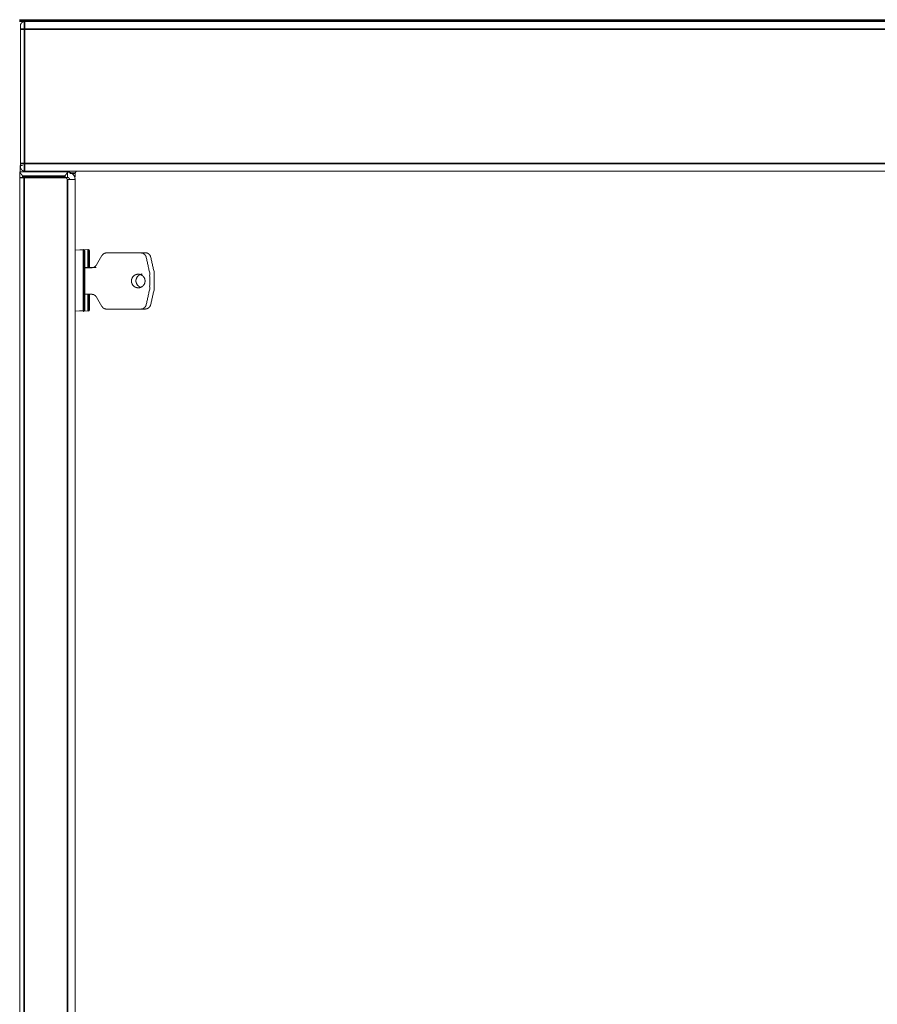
# Model space of a CAD drawing. Header units: millimetres. Extents: x 4 to 1188, y 1 to 840.
# Tile 94 of 256: x 428 to 472, y 448 to 499. Entities that reach past the tile are written whole.
import ezdxf

# ---------------------------------------------------------------- set-up
doc = ezdxf.new("R2010")
doc.units = ezdxf.units.MM
doc.layers.add('1', color=7, linetype='Continuous')

msp = doc.modelspace()

# ---------------------------------------------------------------- linework, layer by layer
at = {"layer": '1', "color": 154, "linetype": 'Continuous', "lineweight": 35}
for p, q in [((611.9535, 499.3105), (427.7821, 499.3105)), ((430.6678, 491.439), (430.3821, 491.439)), ((427.9535, 491.2962), (427.9535, 491.2247)), ((430.1249, 491.2962), (427.9535, 491.2962)), ((428.0249, 491.2105), (428.0249, 388.039)), ((430.1249, 491.2247), (430.1249, 491.2962)), ((430.2678, 491.1105), (430.2678, 388.2247))]:
    msp.add_line(p, q, dxfattribs=at)
at = {"layer": '1', "color": 154, "linetype": 'Continuous', "lineweight": 13}
for p, q in [((428.0463, 499.2855), (611.6892, 499.2855)), ((427.8321, 491.9497), (427.8321, 498.8855)), ((427.8106, 491.4982), (427.8106, 491.5105)), ((427.8106, 491.5105), (430.2678, 491.5105)), ((427.8106, 491.2247), (427.8106, 491.4982)), ((427.8249, 491.5497), (427.8249, 491.8355)), ((428.0463, 491.5497), (611.6892, 491.5497)), ((430.2678, 491.5105), (430.2678, 491.4982)), ((430.2678, 491.4982), (430.2678, 491.2247)), ((430.6678, 491.439), (430.6678, 491.2533)), ((427.8106, 387.9676), (427.8106, 491.2105)), ((430.1249, 491.2247), (427.9535, 491.2247)), ((430.1315, 491.2105), (428.0249, 491.2105)), ((430.6678, 491.1105), (430.6678, 388.2247)), ((431.0964, 487.4855), (430.6678, 487.4651)), ((431.3321, 487.4936), (430.9035, 487.4733)), ((432.2924, 487.3247), (434.0578, 487.3247)), ((432.5281, 487.3329), (434.2936, 487.3329)), ((431.7645, 486.6962), (432.045, 487.1819)), ((432.045, 484.5533), (431.7645, 485.039)), ((430.6678, 484.3273), (431.0964, 484.3069)), ((430.9035, 484.3354), (431.3321, 484.3151)), ((434.0578, 484.4105), (432.2924, 484.4105)), ((434.2936, 484.4186), (432.5281, 484.4186))]:
    msp.add_line(p, q, dxfattribs=at)
for points, knots in [([(427.7821, 499.3819), (501.4506, 499.3819), (575.1192, 499.3819), (611.9535, 499.3819)], [0, 0, 0.4, 0.8, 1, 1]), ([(428.0463, 499.2855), (427.9643, 499.2692), (427.8948, 499.2227), (427.8484, 499.1532), (427.8321, 499.057), (427.8321, 499.0168), (427.8321, 498.9565), (427.8321, 498.8855)], [0, 0, 0.1419977, 0.2839658, 0.4259503, 0.6308512, 0.7539003, 0.8769494, 1, 1]), ([(427.8321, 498.8855), (427.8321, 498.9565), (427.8321, 499.0168), (427.8321, 499.057), (427.8321, 499.0712)], [0, 0, 0.2500008, 0.4999985, 0.7499963, 1, 1]), ([(428.0463, 499.2855), (427.9643, 499.2692), (427.8948, 499.2227), (427.8484, 499.1532)], [0, 0, 0.333373, 0.6666763, 1, 1]), ([(427.8321, 491.764), (427.8321, 491.7782), (427.8321, 491.8184), (427.8321, 491.8787), (427.8321, 491.9497)], [0, 0, 0.2500037, 0.5000015, 0.7499992, 1, 1]), ([(427.9535, 491.2962), (427.9528, 491.297), (427.8991, 491.3632), (427.8872, 491.3781), (427.853, 491.4226), (427.8414, 491.4387), (427.8354, 491.4474), (427.8217, 491.4691), (427.8179, 491.4761), (427.8106, 491.4982)], [0, 0, 0.0035953, 0.2853153, 0.3504177, 0.5518892, 0.6295774, 0.6735635, 0.7913689, 0.8338522, 1, 1]), ([(427.8321, 491.764), (427.8484, 491.682), (427.8948, 491.6125), (427.9643, 491.5661), (428.0463, 491.5497)], [0, 0, 0.2499863, 0.4999927, 0.7499702, 1, 1]), ([(430.2678, 491.4982), (430.2605, 491.4761), (430.2567, 491.4691), (430.243, 491.4474), (430.237, 491.4387), (430.2254, 491.4226), (430.1912, 491.3781), (430.1903, 491.3771), (430.1793, 491.3632), (430.1256, 491.297), (430.1249, 491.2962)], [0, 0, 0.1661532, 0.2086285, 0.3264457, 0.3704193, 0.4481081, 0.6495971, 0.6543078, 0.7147003, 0.9964046, 1, 1]), ([(430.6678, 491.1105), (430.6373, 491.2635), (430.5506, 491.3933), (430.4208, 491.48), (430.2678, 491.5105)], [0, 0, 0.2500052, 0.4999985, 0.7500113, 1, 1]), ([(430.7821, 491.5533), (430.7383, 491.5446), (430.7013, 491.5198), (430.6765, 491.4828), (430.6678, 491.439)], [0, 0, 0.2500063, 0.5000136, 0.7499937, 1, 1]), ([(427.9535, 491.2247), (427.8988, 491.2247), (427.8525, 491.2247), (427.8215, 491.2247), (427.8106, 491.2247)], [0, 0, 0.2500003, 0.4999729, 0.7499997, 1, 1]), ([(427.8106, 491.2105), (427.827, 491.2105), (427.8734, 491.2105), (427.9429, 491.2105), (428.0249, 491.2105)], [0, 0, 0.2500038, 0.4999953, 0.7500013, 1, 1]), ([(430.2678, 491.2247), (430.2569, 491.2247), (430.2259, 491.2247), (430.1796, 491.2247), (430.1249, 491.2247)], [0, 0, 0.2500129, 0.500023, 0.750033, 1, 1]), ([(430.2678, 491.1105), (430.2383, 491.1625), (430.19, 491.1979), (430.1315, 491.2105)], [0, 0, 0.3333428, 0.6666774, 1, 1]), ([(430.3821, 491.1105), (430.3734, 491.1542), (430.3486, 491.1913), (430.3115, 491.216), (430.2678, 491.2247)], [0, 0, 0.249967, 0.4999964, 0.7499851, 1, 1]), ([(430.2678, 491.1105), (430.4208, 491.1105), (430.5506, 491.1105), (430.6373, 491.1105), (430.6678, 491.1105)], [0, 0, 0.2499918, 0.4999893, 0.7499945, 1, 1]), ([(431.1623, 487.4414), (431.1469, 487.4645), (431.1237, 487.48), (431.0964, 487.4855)], [0, 0, 0.3333451, 0.6666468, 1, 1]), ([(431.1623, 484.351), (431.1678, 484.43), (431.1678, 484.5817), (431.1678, 484.8229), (431.1678, 485.1372), (431.1678, 485.5033), (431.1678, 485.8962), (431.1678, 486.289), (431.1678, 486.6551), (431.1678, 486.9695), (431.1678, 487.2107), (431.1678, 487.3623), (431.1678, 487.414), (431.1623, 487.4414)], [0, 0, 0.0837136, 0.1664833, 0.2492529, 0.3320226, 0.4147917, 0.4975615, 0.5803303, 0.6631003, 0.74587, 0.8286391, 0.9114091, 0.9941781, 1, 1]), ([(431.1678, 487.3623), (431.1678, 487.2107), (431.1678, 486.9695), (431.1678, 486.6551), (431.1678, 486.289), (431.1678, 485.8962), (431.1678, 485.5033), (431.1678, 485.1372), (431.1678, 484.8229), (431.1678, 484.5817), (431.1678, 484.4301)], [0, 0, 0.0999899, 0.1999921, 0.299995, 0.3999974, 0.4999995, 0.6000028, 0.7000042, 0.8000071, 0.9000099, 1, 1]), ([(431.3981, 487.4495), (431.3826, 487.4727), (431.3594, 487.4882), (431.3321, 487.4936)], [0, 0, 0.3333547, 0.6666805, 1, 1]), ([(431.4035, 486.5533), (431.4035, 486.5533), (431.4035, 486.6633), (431.4035, 486.9776), (431.4035, 487.2188), (431.4035, 487.3705), (431.4035, 487.4222), (431.3981, 487.4495)], [0, 0, 0.0000165, 0.0687335, 0.2975295, 0.5263219, 0.7551158, 0.9839078, 1, 1]), ([(431.4035, 487.3705), (431.4035, 487.3705), (431.3981, 487.4495)], [0, 0, 0.0000604, 1, 1]), ([(431.4035, 487.4222), (431.4035, 487.3705), (431.4035, 487.2188), (431.4035, 486.9776), (431.4035, 486.6633), (431.4035, 486.5533)], [0, 0, 0.2324627, 0.4650153, 0.697566, 0.9301182, 1, 1]), ([(432.2924, 487.3247), (432.1947, 487.3075), (432.1088, 487.2579), (432.045, 487.1819)], [0, 0, 0.3333273, 0.6666719, 1, 1]), ([(434.3281, 487.1319), (434.268, 487.2326), (434.1726, 487.3007), (434.0578, 487.3247)], [0, 0, 0.3333339, 0.6666662, 1, 1]), ([(434.5638, 487.1401), (434.5037, 487.2408), (434.4083, 487.3089), (434.2936, 487.3329)], [0, 0, 0.3333339, 0.6666662, 1, 1]), ([(434.3281, 487.1319), (434.5156, 486.296), (434.5156, 485.4393), (434.3281, 484.6033)], [0, 0, 0.333334, 0.6666677, 1, 1]), ([(434.5638, 487.1401), (434.7513, 486.3041), (434.7513, 485.4474), (434.5638, 484.6115)], [0, 0, 0.333334, 0.6666677, 1, 1]), ([(431.7645, 486.6962), (431.7008, 486.6202), (431.6148, 486.5706), (431.5171, 486.5533)], [0, 0, 0.3333574, 0.666676, 1, 1]), ([(433.5678, 485.8676), (433.5756, 485.9419), (433.636, 486.0775), (433.7463, 486.1769), (433.8876, 486.2228), (434.0353, 486.2073), (434.1639, 486.133), (434.2512, 486.0129), (434.2821, 485.8676), (434.2512, 485.7223), (434.1639, 485.6022), (434.0353, 485.5279), (433.8876, 485.5124), (433.7463, 485.5583), (433.636, 485.6577), (433.5756, 485.7934), (433.5678, 485.8676)], [0, 0, 0.0335044, 0.1001485, 0.1667892, 0.2334329, 0.3000717, 0.3667163, 0.4333586, 0.5000009, 0.5666432, 0.633284, 0.6999286, 0.7665676, 0.8332113, 0.8998533, 0.9664956, 1, 1]), ([(433.8035, 485.8758), (433.8113, 485.95), (433.8717, 486.0857), (433.9821, 486.1851), (434.1233, 486.231), (434.1233, 486.231)], [0, 0, 0.143526, 0.4290165, 0.7144917, 0.9999802, 1, 1]), ([(434.0588, 485.5415), (433.9821, 485.5665), (433.8717, 485.6659), (433.8113, 485.8015), (433.8035, 485.8758)], [0, 0, 0.1784441, 0.5067042, 0.8349666, 1, 1]), ([(431.3981, 484.3592), (431.4035, 484.4382), (431.4035, 484.5898), (431.4035, 484.8311), (431.4035, 485.1454), (431.4035, 485.1819)], [0, 0, 0.2460133, 0.4892526, 0.7324903, 0.9757296, 1, 1]), ([(431.4035, 485.182), (431.4035, 485.1454), (431.4035, 484.8311), (431.4035, 484.5898), (431.4035, 484.4382)], [0, 0, 0.0322177, 0.3548256, 0.6774334, 1, 1]), ([(431.5171, 485.1819), (431.6148, 485.1647), (431.7008, 485.115), (431.7645, 485.039)], [0, 0, 0.3333309, 0.6666617, 1, 1]), ([(431.0964, 484.3069), (431.1237, 484.3123), (431.1469, 484.3278), (431.1623, 484.351)], [0, 0, 0.3333532, 0.6666549, 1, 1]), ([(431.3321, 484.3151), (431.3594, 484.3205), (431.3826, 484.336), (431.3981, 484.3592)], [0, 0, 0.3333263, 0.6666486, 1, 1]), ([(431.3981, 484.3592), (431.4035, 484.3865), (431.4035, 484.4382), (431.4035, 484.5898), (431.4035, 484.5899)], [0, 0, 0.0339647, 0.5169359, 0.9999104, 1, 1]), ([(432.045, 484.5533), (432.1088, 484.4773), (432.1947, 484.4277), (432.2924, 484.4105)], [0, 0, 0.3333359, 0.6666643, 1, 1]), ([(434.0578, 484.4105), (434.1726, 484.4345), (434.268, 484.5026), (434.3281, 484.6033)], [0, 0, 0.3333306, 0.6666574, 1, 1]), ([(434.2936, 484.4186), (434.4083, 484.4427), (434.5037, 484.5108), (434.5638, 484.6115)], [0, 0, 0.3333306, 0.6666574, 1, 1])]:
    msp.add_open_spline(points, degree=1, knots=knots, dxfattribs=at)
at = {"layer": '1', "color": 154, "linetype": 'Continuous', "lineweight": 35}
for points, knots in [([(428.0463, 499.2855), (428.0463, 499.255), (428.0463, 499.1683), (428.0463, 499.0385), (428.0463, 498.8855)], [0, 0, 0.250003, 0.5000019, 0.749997, 1, 1]), ([(428.0463, 498.8855), (427.9643, 498.8855), (427.8948, 498.8855), (427.8484, 498.8855), (427.8321, 498.8855)], [0, 0, 0.2500284, 0.4999972, 0.7500023, 1, 1]), ([(428.0463, 498.8855), (518.6615, 498.8855), (520.2747, 498.8855), (522.0061, 498.8855), (611.6892, 498.8855)], [0, 0, 0.4934314, 0.5022156, 0.5116441, 1, 1]), ([(428.0463, 498.8855), (428.0463, 495.9663), (428.0463, 494), (428.0463, 492.9554), (428.0463, 491.9497)], [0, 0, 0.4208825, 0.7043962, 0.8550016, 1, 1]), ([(428.0463, 491.9497), (427.9643, 491.9497), (427.8948, 491.9497), (427.8484, 491.9497), (427.8321, 491.9497)], [0, 0, 0.2500284, 0.4999972, 0.7500023, 1, 1]), ([(428.0463, 491.9497), (518.6615, 491.9497), (519.2657, 491.9497), (522.0061, 491.9497), (611.6892, 491.9497)], [0, 0, 0.4934314, 0.4967217, 0.5116441, 1, 1]), ([(428.0463, 491.9497), (428.0463, 491.7967), (428.0463, 491.6669), (428.0463, 491.5802), (428.0463, 491.5497)], [0, 0, 0.250003, 0.4999981, 0.749997, 1, 1]), ([(431.0963, 484.361), (431.0963, 484.3137), (431.0963, 484.3069), (431.0963, 484.361), (431.0963, 484.3676), (431.0963, 484.5198), (431.0963, 484.6279), (431.0963, 484.7724), (431.0963, 485.0595), (431.0963, 485.1015), (431.0963, 485.4848), (431.0963, 485.6041), (431.0963, 485.8962), (431.0963, 486.1882), (431.0963, 486.3075), (431.0963, 486.6908), (431.0963, 486.7328), (431.0963, 487.02), (431.0963, 487.1645), (431.0963, 487.2725), (431.0963, 487.4248), (431.0963, 487.4313), (431.0963, 487.4855), (431.0963, 487.4787)], [0, 0, 0.0484872, 0.0749591, 0.1497744, 0.1541885, 0.2246267, 0.2599122, 0.2996031, 0.3656592, 0.3744858, 0.4493018, 0.4713639, 0.5242513, 0.5771387, 0.5992007, 0.6740167, 0.6828427, 0.7488991, 0.7885897, 0.8238752, 0.8943135, 0.8987276, 0.973543, 1, 1]), ([(431.3321, 486.5533), (431.3321, 486.699), (431.3321, 486.741), (431.3321, 487.0281), (431.3321, 487.1726), (431.3321, 487.2807), (431.3321, 487.433), (431.3321, 487.4395), (431.3321, 487.4936), (431.3321, 487.4869)], [0, 0, 0.0802467, 0.1051489, 0.2915253, 0.4035115, 0.5030685, 0.7018083, 0.7142626, 0.9253523, 1, 1]), ([(431.3321, 484.3151), (431.3321, 484.3692), (431.3321, 484.3757), (431.3321, 484.528), (431.3321, 484.6361), (431.3321, 484.7805), (431.3321, 485.0677), (431.3321, 485.1097), (431.3321, 485.182)], [0, 0, 0.2384721, 0.2525469, 0.4771454, 0.5896563, 0.7162145, 0.9268404, 0.9549848, 1, 1])]:
    msp.add_open_spline(points, degree=1, knots=knots, dxfattribs=at)
at = {"layer": '1', "color": 154, "linetype": 'Continuous', "lineweight": 13}
for points in [[(427.8321, 491.839), (427.9387, 491.839)], [(431.1677, 486.5615), (431.7528, 486.5615)], [(431.1677, 486.5533), (431.5171, 486.5533)], [(431.5171, 485.1819), (431.1678, 485.1819)]]:
    msp.add_open_spline(points, degree=1, dxfattribs=at)

doc.saveas('drawing.dxf')
